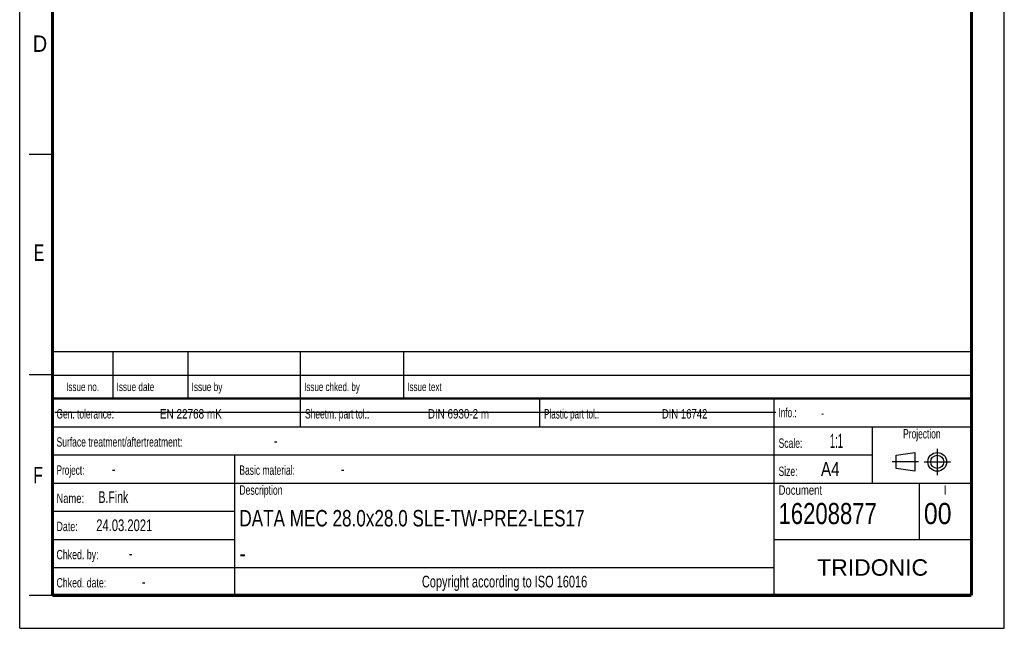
# Model space of a CAD drawing. Header units: millimetres. Extents: x 0 to 210, y 0 to 297.
# Tile 1 of 9: x 0 to 210, y 0 to 130. Entities that reach past the tile are written whole.
import ezdxf
from ezdxf.enums import TextEntityAlignment as Align

# ---------------------------------------------------------------- set-up
doc = ezdxf.new("R2010")
doc.units = ezdxf.units.MM
doc.header["$LTSCALE"] = 19.36
doc.linetypes.add('CENTER', pattern=[0.6, 0.375, -0.075, 0.075, -0.075])
doc.layers.get('0').update_dxf_attribs({"linetype": 'CONTINUOUS'})
doc.layers.add('DEFAULT_1', color=7, linetype='CENTER')
doc.layers.add('Z_NOTICE', color=7, linetype='CONTINUOUS')
doc.styles.get("Standard").update_dxf_attribs({"font": 'txt', "width": 0.7})
doc.styles.add('TEXTSTYLE_2', font='txt', dxfattribs={"width": 0.75})
doc.styles.add('TEXTSTYLE_5', font='arial.ttf')

# ---------------------------------------------------------------- blocks, each defined once
blk = doc.blocks.new('PROJEKTIONSMETHODE_BL0', base_point=(192.31, 35.47))
at = {"color": 2, "linetype": 'CONTINUOUS'}
for p, q in [((186.91, 36.87), (190.91, 37.47)), ((186.91, 34.07), (186.91, 36.87)), ((190.91, 37.47), (190.91, 33.47)), ((190.91, 33.47), (186.91, 34.07))]:
    blk.add_line(p, q, dxfattribs=at)
for radius in [2, 1.4]:
    blk.add_circle((195.71, 35.47), radius, dxfattribs=at)
at = {"layer": 'DEFAULT_1', "color": 2, "linetype": 'CENTER'}
for p, q in [((195.71, 38.27), (195.71, 32.67)), ((191.71, 35.47), (186.11, 35.47)), ((192.91, 35.47), (198.5, 35.47))]:
    blk.add_line(p, q, dxfattribs=at)

msp = doc.modelspace()

# ---------------------------------------------------------------- linework, layer by layer
at = {"color": 2, "linetype": 'CONTINUOUS'}
for p, q in [((0, 0), (0, 297)), ((210, 0), (210, 297)), ((7, 101), (2, 101)), ((6.914, 48.96), (6.914, 58.96)), ((6.914, 58.96), (202.914, 58.96)), ((19.914, 48.96), (19.914, 58.96)), ((35.914, 48.96), (35.914, 58.96)), ((59.914, 48.96), (59.914, 58.96)), ((81.914, 48.96), (81.914, 58.96)), ((202.914, 48.96), (202.914, 58.96)), ((7, 54), (2, 54)), ((6.914, 53.96), (202.914, 53.96)), ((6.914, 6.96), (6.914, 48.96)), ((6.914, 48.96), (202.914, 48.96)), ((6.914, 48.96), (202.914, 48.96)), ((59.914, 42.96), (59.914, 48.96)), ((110.914, 42.96), (110.914, 48.96)), ((160.914, 6.96), (160.914, 48.96)), ((202.914, 6.96), (202.914, 48.96)), ((6.914, 42.96), (202.914, 42.96)), ((181.914, 30.96), (181.914, 42.96)), ((6.914, 36.96), (181.914, 36.96)), ((45.914, 6.96), (45.914, 36.96)), ((6.914, 30.96), (202.914, 30.96)), ((191.914, 18.96), (191.914, 30.96)), ((6.914, 24.96), (45.914, 24.96)), ((6.914, 18.96), (45.914, 18.96)), ((160.914, 18.96), (202.914, 18.96)), ((6.914, 12.96), (160.914, 12.96)), ((7, 7), (2, 7)), ((6.914, 6.96), (202.914, 6.96)), ((0, 0), (210, 0))]:
    msp.add_line(p, q, dxfattribs=at)
at = {"color": 7, "linetype": 'CONTINUOUS'}
msp.add_line((7.468, 46.042), (161.268, 46.042), dxfattribs=at)
for points, const_width in [([(7, 7), (7, 290)], 0.7), ([(203, 7), (203, 290)], 0.7), ([(7, 49), (203, 49)], 0.5), ([(7, 7), (203, 7)], 0.7)]:
    msp.add_lwpolyline(points, dxfattribs=dict(at, const_width=const_width))

# ---------------------------------------------------------------- block references
at = {"color": 2, "linetype": 'CONTINUOUS'}
msp.add_blockref('PROJEKTIONSMETHODE_BL0', (192.305, 35.47), dxfattribs=at)

# ---------------------------------------------------------------- texts
at = {"color": 5, "linetype": 'CONTINUOUS', "style": 'TEXTSTYLE_2'}
for s, width, p in [('D', 0.904762, (2.807, 122.857)), ('E', 0.714286, (3.002, 78.302)), ('F', 0.714286, (2.922, 30.897))]:
    msp.add_text(s, height=3.5, dxfattribs=dict(at, width=width)).set_placement(p)
at = {"layer": 'Z_NOTICE', "color": 5, "linetype": 'CONTINUOUS', "style": 'TEXTSTYLE_2'}
for s, height, width, p in [('Issue date ', 1.8, 0.725108, (20.664, 50.56)), ('Issue by ', 1.8, 0.732804, (36.664, 50.56)), ('Issue chked. by', 1.8, 0.711111, (60.664, 50.56)), ('Issue text ', 1.8, 0.712121, (82.664, 50.56)), ('Gen. tolerance:', 2, 0.669841, (7.851, 44.71)), ('EN 22768 mK', 2, 0.792208, (29.911, 44.71)), ('Sheetm. part tol.:', 2, 0.67328, (60.851, 44.71)), ('DIN 6930-2 m', 2, 0.78373, (87.053, 44.71)), ('Plastic part tol.:', 2, 0.642857, (111.851, 44.71)), ('DIN 16742', 2, 0.759259, (136.958, 44.71)), ('Info.: ', 2, 0.64966, (161.851, 44.96)), ('Surface treatment/aftertreatment: ', 2, 0.681373, (7.851, 38.71)), ('Scale:  ', 2, 0.684524, (161.851, 38.46)), ('1:1', 3, 0.5, (172.803, 38.46)), ('-', 2.5, 0.714286, (54.184, 38.71)), ('Project: ', 2, 0.656085, (7.851, 32.71)), ('-', 2.5, 0.714286, (19.661, 32.71)), ('Basic material: ', 2, 0.675595, (46.851, 32.71)), ('-', 2.5, 0.714286, (68.47, 32.71)), ('Size: ', 2, 0.678571, (161.851, 32.46)), (' A4', 3, 0.809524, (169.994, 32.46)), ('B.Fink', 2.5, 0.670635, (16.803, 26.71)), ('Description', 2, 0.688312, (46.851, 28.46)), ('Document', 2, 0.761905, (161.851, 28.46)), ('Name: ', 2, 0.746032, (7.851, 26.71)), ('16208877', 4.5, 0.782738, (161.851, 22.21)), ('00', 4.5, 0.880952, (192.851, 22.21)), ('24.03.2021', 2.5, 0.714286, (16.327, 20.71)), ('Date: ', 2, 0.706349, (7.851, 20.71)), ('Chked. by: ', 2, 0.701299, (7.851, 14.71)), ('-', 2.5, 0.714286, (23.28, 14.71)), ('Chked. date: ', 2, 0.699634, (7.851, 8.71)), ('-', 2.5, 0.714286, (26.042, 8.71))]:
    msp.add_text(s, height=height, dxfattribs=dict(at, width=width)).set_placement(p)
for s, height, width, p in [('Issue no.', 1.8, 0.719577, (13.414, 50.56)), ('Projection', 2, 0.671429, (192.414, 40.46)), ('I', 2, 0.833333, (197.414, 28.46)), ('Copyright according to ISO 16016', 2.5, 0.700149, (103.414, 8.71))]:
    msp.add_text(s, height=height, dxfattribs=dict(at, width=width)).set_placement(p, align=Align.CENTER)
at = {"layer": 'Z_NOTICE', "color": 5, "linetype": 'CONTINUOUS', "width": 0.714286}
msp.add_text('-', height=1.8, dxfattribs=at).set_placement((170.946, 44.96))
at = {"layer": 'Z_NOTICE', "color": 7, "linetype": 'CONTINUOUS', "style": 'TEXTSTYLE_2'}
for s, width, p in [('DATA MEC 28.0x28.0 SLE-TW-PRE2-LES17', 0.779762, (46.851, 21.71)), ('-', 0.904762, (46.851, 14.21))]:
    msp.add_text(s, height=3.5, dxfattribs=dict(at, width=width)).set_placement(p)
at = {"layer": 'Z_NOTICE', "color": 5, "linetype": 'CONTINUOUS', "style": 'TEXTSTYLE_5'}
msp.add_text('TRIDONIC', height=3.5, dxfattribs=at).set_placement((181.914, 11.21), align=Align.CENTER)

doc.saveas('drawing.dxf')
